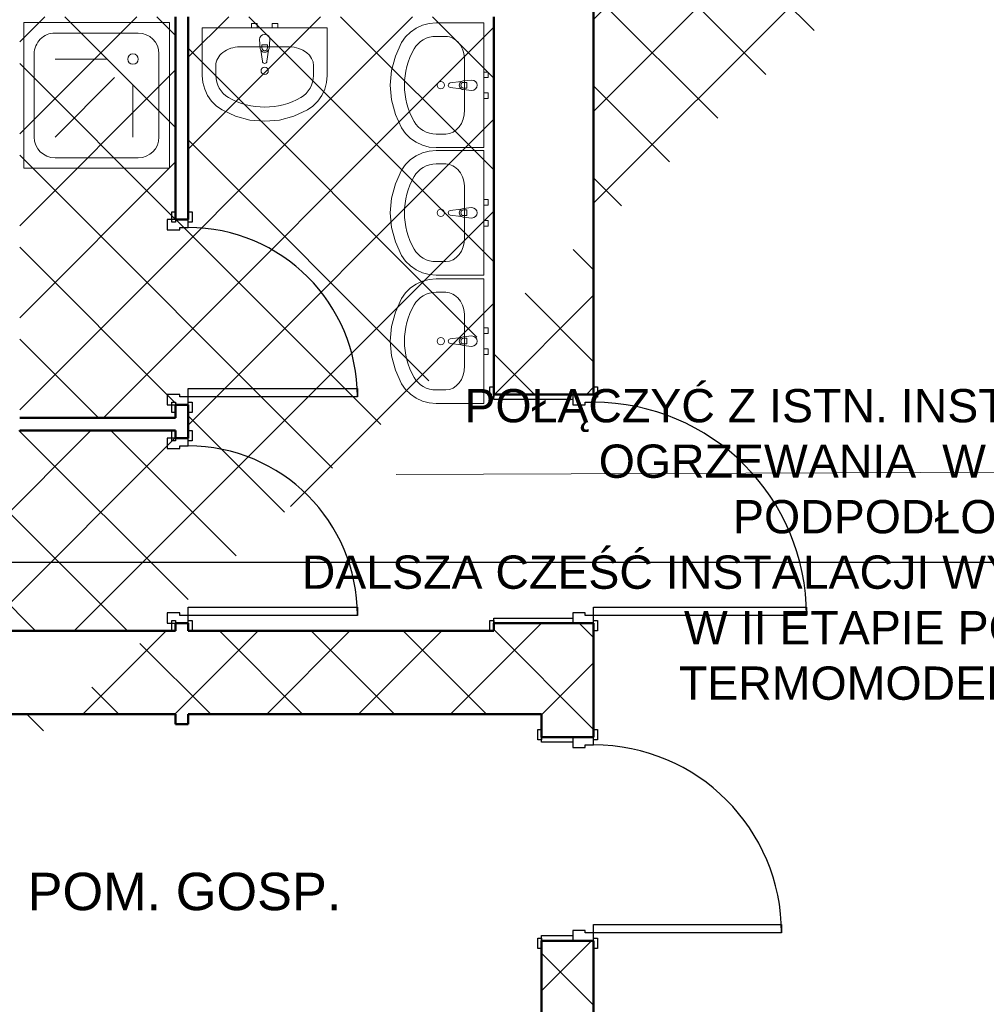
# Model space of a CAD drawing. Header units: millimetres. Extents: x 2215 to 12087, y 6991 to 11359.
# Tile 4 of 26: x 3533 to 3997, y 7655 to 8128. Entities that reach past the tile are written whole.
import ezdxf
from ezdxf.lldxf.tags import DXFTag

# ---------------------------------------------------------------- set-up
doc = ezdxf.new("R2010")
doc.units = ezdxf.units.MM
for name, color, linetype, lineweight in [('A_opisy', 81, 'Continuous', 13), ('A_sanitarka', 140, 'Continuous', 13), ('A_ściany istniejące hatch', 82, 'Continuous', 9), ('kontury', 118, 'Continuous', 0)]:
    doc.layers.add(name, color=color, linetype=linetype, lineweight=lineweight)
for name, color, linetype in [('Drzwi Archicad', 7, 'Continuous'), ('IS_Text_Armatury_Therm', 7, 'Continuous'), ('Konstrukcja - Ściany zew', 7, 'Continuous')]:
    doc.layers.add(name, color=color, linetype=linetype)
doc.layers.add('IS_Opisy_działek_Therm', color=7, linetype='SOLID', true_color=0x000000)
doc.styles.get("Standard").update_dxf_attribs({"font": 'arial.ttf'})
tags = doc.linetypes.add('DASHDOTDOT', pattern=[25, 10, -5, 0, -5, 0, -5]).pattern_tags.tags
tags[14:15] = [DXFTag(74, 4), DXFTag(75, 0), DXFTag(340, '0'), DXFTag(46, 0.0), DXFTag(50, 0.0), DXFTag(44, 0.0), DXFTag(45, 0.0)]
tags[12:13] = [DXFTag(74, 4), DXFTag(75, 0), DXFTag(340, '0'), DXFTag(46, 0.0), DXFTag(50, 0.0), DXFTag(44, 0.0), DXFTag(45, 0.0)]
tags[10:11] = [DXFTag(74, 4), DXFTag(75, 0), DXFTag(340, '0'), DXFTag(46, 0.0), DXFTag(50, 0.0), DXFTag(44, 0.0), DXFTag(45, 0.0)]
tags[8:9] = [DXFTag(74, 4), DXFTag(75, 0), DXFTag(340, '0'), DXFTag(46, 0.0), DXFTag(50, 0.0), DXFTag(44, 0.0), DXFTag(45, 0.0)]
tags[6:7] = [DXFTag(74, 4), DXFTag(75, 0), DXFTag(340, '0'), DXFTag(46, 0.0), DXFTag(50, 0.0), DXFTag(44, 0.0), DXFTag(45, 0.0)]
tags[4:5] = [DXFTag(74, 4), DXFTag(75, 0), DXFTag(340, '0'), DXFTag(46, 0.0), DXFTag(50, 0.0), DXFTag(44, 0.0), DXFTag(45, 0.0)]
tags = doc.linetypes.add('SOLID', pattern=[10, 10, 0]).pattern_tags.tags
tags[6:7] = [DXFTag(74, 4), DXFTag(75, 0), DXFTag(340, '0'), DXFTag(46, 0.0), DXFTag(50, 0.0), DXFTag(44, 0.0), DXFTag(45, 0.0)]
tags[4:5] = [DXFTag(74, 4), DXFTag(75, 0), DXFTag(340, '0'), DXFTag(46, 0.0), DXFTag(50, 0.0), DXFTag(44, 0.0), DXFTag(45, 0.0)]

# ---------------------------------------------------------------- blocks, each defined once
blk = doc.blocks.new('Ściana_5_1', base_point=(-16872.26123587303, -3900.000000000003))
at = {"layer": 'Konstrukcja - Ściany zew', "color": 7, "linetype": 'Continuous', "lineweight": 50, "flags": 128}
for points in [[(-13082.26123587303, -3500.000000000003), (-16872.26123587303, -3500.000000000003)], [(-11552.26123587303, -3500.000000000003), (-13022.26123587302, -3500.000000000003)], [(-14922.26123587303, -3900.000000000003), (-13082.26123587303, -3900.000000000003)], [(-13022.26123587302, -3900.000000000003), (-11552.26123587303, -3900.000000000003)]]:
    blk.add_lwpolyline(points, dxfattribs=at)
blk = doc.blocks.new('Drzwi metalowe 27_3')
at = {"layer": 'Drzwi Archicad', "color": 7, "linetype": 'Continuous', "lineweight": 25}
for p, q in [((472.0000000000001, 0), (472, 1024)), ((472, 1024), (512, 1024)), ((512, 1024), (512, 0)), ((-587.0000000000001, 0), (-587.0000000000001, 19)), ((-587.0000000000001, 19), (-537, 19)), ((-537, 0), (-587.0000000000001, 0)), ((-512, 0), (-550, 0)), ((-550, 0), (-550, -100)), ((-537, 19), (-537, 0)), ((-512, -40), (-512, 0)), ((512, 0), (472.0000000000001, 0)), ((550, 0), (512, 0)), ((512, 0), (512, -40)), ((537, 19), (587.0000000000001, 19)), ((537, 0), (537, 19)), ((587.0000000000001, 0), (537, 0)), ((550, -100), (550, 0)), ((587.0000000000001, 19), (587.0000000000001, 0)), ((-500, -40), (-512, -40)), ((-500, -100), (-500, -40)), ((512, -40), (500, -40)), ((500, -40), (500, -100)), ((-550, -480), (-550, -100)), ((-550, -100), (-525, -100)), ((-550, -100), (-500, -100)), ((-525, -100), (-525, -480)), ((500, -100), (550, -100)), ((525, -480), (525, -100)), ((525, -100), (550, -100)), ((550, -100), (550, -480)), ((-587.0000000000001, -499), (-587.0000000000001, -480)), ((-587.0000000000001, -480), (-537, -480)), ((-537, -499), (-587.0000000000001, -499)), ((-525, -480), (-550, -480)), ((-537, -480), (-537, -499)), ((550, -480), (525, -480)), ((537, -480), (587.0000000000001, -480)), ((537, -499), (537, -480)), ((587.0000000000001, -499), (537, -499)), ((587.0000000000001, -480), (587.0000000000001, -499))]:
    blk.add_line(p, q, dxfattribs=at)
blk.add_arc((512, 0), 1024, 90, 180, dxfattribs=at)
blk = doc.blocks.new('Ściana_6_1', base_point=(-11072.26123587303, -3900.000000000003))
at = {"layer": 'Konstrukcja - Ściany zew', "color": 7, "linetype": 'Continuous', "lineweight": 50}
for p, q in [((-11552.26123587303, -2363.000000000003), (-11552.26123587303, -2326.000000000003)), ((-11172.26123587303, -2363.000000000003), (-11552.26123587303, -2363.000000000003)), ((-11072.26123587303, -2363.000000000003), (-11172.26123587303, -2363.000000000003)), ((-11072.26123587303, -2363.000000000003), (-11072.26123587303, -2326.000000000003)), ((-11552.26123587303, -3463.000000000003), (-11552.26123587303, -3500.000000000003)), ((-11172.26123587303, -3463.000000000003), (-11552.26123587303, -3463.000000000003)), ((-11072.26123587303, -3463.000000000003), (-11172.26123587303, -3463.000000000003)), ((-11072.26123587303, -3463.000000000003), (-11072.26123587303, -3500.000000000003))]:
    blk.add_line(p, q, dxfattribs=at)
at = {"layer": 'Konstrukcja - Ściany zew', "color": 7, "linetype": 'Continuous', "lineweight": 50, "flags": 128}
for points in [[(-11072.26123587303, -2363.000000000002), (-11072.26123587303, 1975.060621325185)], [(-11552.26123587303, -547.6024557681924), (-11552.26123587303, -2363.000000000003)], [(-11552.26123587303, -3463.000000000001), (-11552.26123587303, -3500.000000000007)], [(-11072.26123587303, -3900.000000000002), (-11072.26123587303, -3463.000000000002)], [(-11322.26123587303, -3900.000000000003), (-11552.26123587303, -3900.000000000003)]]:
    blk.add_lwpolyline(points, dxfattribs=at)
at = {"layer": 'Drzwi Archicad', "color": 21, "linetype": 'Continuous', "lineweight": 13, "true_color": 0xff9955, "zscale": 1000, "rotation": 270}
blk.add_blockref('Drzwi metalowe 27_3', (-11072.26123587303, -2913.000000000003), dxfattribs=at)
blk = doc.blocks.new('Drzwi metalowe 27_12')
at = {"layer": 'Drzwi Archicad', "color": 7, "linetype": 'Continuous', "lineweight": 25}
for p, q in [((411.8391649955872, 0), (411.8391649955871, 903.6783299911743)), ((411.8391649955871, 903.6783299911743), (451.8391649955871, 903.6783299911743)), ((451.8391649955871, 903.6783299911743), (451.8391649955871, 0)), ((-526.8391649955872, 0), (-526.8391649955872, 19)), ((-526.8391649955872, 19), (-476.8391649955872, 19)), ((-476.8391649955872, 0), (-526.8391649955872, 0)), ((-451.8391649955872, 0), (-489.8391649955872, 0)), ((-489.8391649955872, 0), (-489.8391649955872, -100)), ((-476.8391649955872, 19), (-476.8391649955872, 0)), ((-451.8391649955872, -40), (-451.8391649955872, 0)), ((451.8391649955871, 0), (411.8391649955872, 0)), ((489.8391649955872, 0), (451.8391649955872, 0)), ((451.8391649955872, 0), (451.8391649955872, -40)), ((476.8391649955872, 19), (526.8391649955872, 19)), ((476.8391649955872, 0), (476.8391649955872, 19)), ((526.8391649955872, 0), (476.8391649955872, 0)), ((489.8391649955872, -100), (489.8391649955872, 0)), ((526.8391649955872, 19), (526.8391649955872, 0)), ((-439.8391649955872, -40), (-451.8391649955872, -40)), ((-439.8391649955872, -100), (-439.8391649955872, -40)), ((451.8391649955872, -40), (439.8391649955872, -40)), ((439.8391649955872, -40), (439.8391649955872, -100)), ((-489.8391649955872, -250), (-489.8391649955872, -100)), ((-489.8391649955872, -100), (-464.8391649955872, -100)), ((-489.8391649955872, -100), (-439.8391649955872, -100)), ((-464.8391649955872, -100), (-464.8391649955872, -250)), ((439.8391649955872, -100), (489.8391649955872, -100)), ((464.8391649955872, -250), (464.8391649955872, -100)), ((464.8391649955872, -100), (489.8391649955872, -100)), ((489.8391649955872, -100), (489.8391649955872, -250)), ((-526.8391649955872, -269), (-526.8391649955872, -250)), ((-526.8391649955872, -250), (-476.8391649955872, -250)), ((-476.8391649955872, -269), (-526.8391649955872, -269)), ((-464.8391649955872, -250), (-489.8391649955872, -250)), ((-476.8391649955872, -250), (-476.8391649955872, -269)), ((489.8391649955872, -250), (464.8391649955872, -250)), ((476.8391649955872, -250), (526.8391649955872, -250)), ((476.8391649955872, -269), (476.8391649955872, -250)), ((526.8391649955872, -269), (476.8391649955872, -269)), ((526.8391649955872, -250), (526.8391649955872, -269))]:
    blk.add_line(p, q, dxfattribs=at)
at = {"layer": 'Drzwi Archicad', "color": 7, "linetype": 'Continuous', "lineweight": 50}
for p, q in [((-489.8391649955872, 0), (-526.8391649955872, 0)), ((-489.8391649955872, 0), (-526.8391649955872, 0)), ((-489.8391649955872, 0), (-489.8391649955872, -100)), ((-489.8391649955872, 0), (-489.8391649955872, -100)), ((489.8391649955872, 0), (489.8391649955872, -100)), ((489.8391649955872, 0), (489.8391649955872, -100)), ((489.8391649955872, 0), (526.8391649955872, 0)), ((489.8391649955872, 0), (526.8391649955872, 0)), ((-489.8391649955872, -100), (-489.8391649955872, -250)), ((-489.8391649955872, -100), (-489.8391649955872, -250)), ((489.8391649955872, -100), (489.8391649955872, -250)), ((489.8391649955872, -100), (489.8391649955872, -250)), ((-489.8391649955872, -250), (-526.8391649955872, -250)), ((-489.8391649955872, -250), (-526.8391649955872, -250)), ((489.8391649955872, -250), (526.8391649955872, -250)), ((489.8391649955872, -250), (526.8391649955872, -250))]:
    blk.add_line(p, q, dxfattribs=at)
at = {"layer": 'Drzwi Archicad', "color": 7, "linetype": 'Continuous', "lineweight": 25}
blk.add_arc((451.8391649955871, 0), 903.6783299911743, 90, 180, dxfattribs=at)
blk = doc.blocks.new('Ściana_33_1', base_point=(-11072.26123587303, -5699.999999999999))
at = {"layer": 'Konstrukcja - Ściany zew', "color": 7, "linetype": 'Continuous', "lineweight": 50}
for p, q in [((-11322.26123587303, -4010.000000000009), (-11322.26123587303, -3973.000000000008)), ((-11072.26123587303, -4010.000000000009), (-11072.26123587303, -3973.000000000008)), ((-11172.26123587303, -4010.000000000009), (-11322.26123587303, -4010.000000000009)), ((-11072.26123587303, -4010.000000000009), (-11172.26123587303, -4010.000000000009)), ((-11322.26123587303, -4989.678329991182), (-11322.26123587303, -5026.678329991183)), ((-11172.26123587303, -4989.678329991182), (-11322.26123587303, -4989.678329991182)), ((-11072.26123587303, -4989.678329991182), (-11172.26123587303, -4989.678329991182)), ((-11072.26123587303, -4989.678329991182), (-11072.26123587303, -5026.678329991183))]:
    blk.add_line(p, q, dxfattribs=at)
at = {"layer": 'Konstrukcja - Ściany zew', "color": 7, "linetype": 'Continuous', "lineweight": 50, "flags": 128}
for points in [[(-11322.26123587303, -3900.000000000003), (-11322.26123587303, -4009.999991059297)], [(-11072.26123587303, -4009.999991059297), (-11072.26123587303, -3900.000000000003)], [(-11322.26123587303, -4989.678331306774), (-11322.26123587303, -5650.000000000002)], [(-11072.26123587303, -5699.999999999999), (-11072.26123587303, -4989.678331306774)], [(-11322.26123587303, -5699.999999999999), (-11072.26123587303, -5699.999999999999)]]:
    blk.add_lwpolyline(points, dxfattribs=at)
at = {"layer": 'Drzwi Archicad', "color": 21, "linetype": 'Continuous', "lineweight": 13, "true_color": 0xff9955, "zscale": 1000, "rotation": 269.9999999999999}
blk.add_blockref('Drzwi metalowe 27_12', (-11072.26123587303, -4499.839164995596), dxfattribs=at)
blk = doc.blocks.new('Drzwi metalowe 27_22')
at = {"layer": 'Drzwi Archicad', "color": 7, "linetype": 'Continuous', "lineweight": 25}
for p, q in [((366.9999999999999, 0), (366.9999999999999, 814)), ((366.9999999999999, 814), (406.9999999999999, 814)), ((406.9999999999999, 814), (406.9999999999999, 0)), ((-482, 0), (-482, 19)), ((-482, 19), (-432, 19)), ((-432, 0), (-482, 0)), ((-407, 0), (-445, 0)), ((-445, 0), (-445, -100)), ((-432, 19), (-432, 0)), ((-407, -40), (-407, 0)), ((406.9999999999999, 0), (366.9999999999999, 0)), ((445, 0), (407, 0)), ((407, 0), (407, -40)), ((432, 19), (482, 19)), ((432, 0), (432, 19)), ((482, 0), (432, 0)), ((445, -100), (445, 0)), ((482, 19), (482, 0)), ((-395, -40), (-407, -40)), ((-395, -100), (-395, -40)), ((407, -40), (395, -40)), ((395, -40), (395, -100)), ((-482, -79), (-482, -60)), ((-482, -60), (-432, -60)), ((-432, -79), (-482, -79)), ((-432, -60), (-432, -79)), ((432, -60), (482, -60)), ((432, -79), (432, -60)), ((482, -79), (432, -79)), ((482, -60), (482, -79)), ((-445, -100), (-395, -100)), ((395, -100), (445, -100))]:
    blk.add_line(p, q, dxfattribs=at)
at = {"layer": 'Drzwi Archicad', "color": 7, "linetype": 'Continuous', "lineweight": 50}
for p, q in [((-445, 0), (-482, 0)), ((-445, 0), (-482, 0)), ((-445, 0), (-445, -60)), ((-445, 0), (-445, -60)), ((445, 0), (445, -60)), ((445, 0), (445, -60)), ((445, 0), (482, 0)), ((445, 0), (482, 0)), ((-445, -60), (-482, -60)), ((-445, -60), (-482, -60)), ((445, -60), (482, -60)), ((445, -60), (482, -60))]:
    blk.add_line(p, q, dxfattribs=at)
at = {"layer": 'Drzwi Archicad', "color": 7, "linetype": 'Continuous', "lineweight": 25}
blk.add_arc((406.9999999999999, 0), 814, 90, 180, dxfattribs=at)
blk = doc.blocks.new('Ściana_126_1', base_point=(-13082.26123587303, -3947.40229604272))
at = {"layer": 'Konstrukcja - Ściany zew', "color": 7, "linetype": 'Continuous', "lineweight": 50}
for p, q in [((-13082.26123587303, -1522.697538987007), (-13082.26123587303, -1485.697538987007)), ((-13022.26123587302, -1522.697538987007), (-13022.26123587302, -1485.697538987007)), ((-13022.26123587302, -1522.697538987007), (-13082.26123587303, -1522.697538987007)), ((-13082.26123587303, -2412.697538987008), (-13082.26123587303, -2449.697538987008)), ((-13022.26123587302, -2412.697538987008), (-13082.26123587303, -2412.697538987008)), ((-13022.26123587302, -2412.697538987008), (-13022.26123587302, -2449.697538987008)), ((-13082.26123587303, -2573.000000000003), (-13082.26123587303, -2536.000000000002)), ((-13022.26123587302, -2573.000000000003), (-13022.26123587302, -2536.000000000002)), ((-13022.26123587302, -2573.000000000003), (-13082.26123587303, -2573.000000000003)), ((-13082.26123587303, -3463.000000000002), (-13082.26123587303, -3500.000000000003)), ((-13022.26123587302, -3463.000000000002), (-13082.26123587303, -3463.000000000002)), ((-13022.26123587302, -3463.000000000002), (-13022.26123587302, -3500.000000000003))]:
    blk.add_line(p, q, dxfattribs=at)
at = {"layer": 'Konstrukcja - Ściany zew', "color": 7, "linetype": 'Continuous', "lineweight": 50, "flags": 128}
for points in [[(-13082.26123587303, -297.6024557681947), (-13082.26123587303, -397.6024557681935)], [(-13022.26123587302, -397.6024557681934), (-13022.26123587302, -297.6024557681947)], [(-13082.26123587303, -547.6024557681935), (-13082.26123587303, -1522.69754377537)], [(-13022.26123587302, -1522.697543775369), (-13022.26123587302, -547.6024557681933)], [(-13082.26123587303, -2412.697543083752), (-13082.26123587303, -2476.000000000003)], [(-13022.26123587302, -2572.999988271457), (-13022.26123587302, -2412.697543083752)], [(-13082.26123587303, -2536.000000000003), (-13082.26123587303, -2572.999988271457)], [(-13082.26123587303, -3462.999987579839), (-13082.26123587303, -3500.000000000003)], [(-13022.26123587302, -3500.000000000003), (-13022.26123587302, -3462.999987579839)], [(-13082.26123587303, -3900.000000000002), (-13082.26123587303, -3947.40229604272)], [(-13022.26123587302, -3947.40229604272), (-13022.26123587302, -3900.000000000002)], [(-13082.26123587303, -3947.40229604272), (-13022.26123587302, -3947.40229604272)]]:
    blk.add_lwpolyline(points, dxfattribs=at)
at = {"layer": 'Drzwi Archicad', "color": 21, "linetype": 'Continuous', "lineweight": 13, "true_color": 0xff9955, "zscale": 1000, "rotation": 270}
for p in [(-13022.26123587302, -1967.697538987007), (-13022.26123587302, -3018.000000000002)]:
    blk.add_blockref('Drzwi metalowe 27_22', p, dxfattribs=at)
blk = doc.blocks.new('Ściana_129_1', base_point=(-13082.26123587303, -2536.000000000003))
at = {"layer": 'Konstrukcja - Ściany zew', "color": 7, "linetype": 'Continuous', "lineweight": 50, "flags": 128}
for points in [[(-13082.26123587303, -2476.000000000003), (-13832.26123587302, -2476.000000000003)], [(-13832.26123587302, -2536.000000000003), (-13082.26123587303, -2536.000000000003)]]:
    blk.add_lwpolyline(points, dxfattribs=at)
blk = doc.blocks.new('Brodzik prysznicowy 27')
for p, q in [((549.9999999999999, 649.9999999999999), (150, 649.9999999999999)), ((49.99999999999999, 549.9999999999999), (49.99999999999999, 150)), ((175, 300.0000000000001), (175, 549.9999999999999)), ((263.3883476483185, 263.3883476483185), (549.9999999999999, 549.9999999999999)), ((649.9999999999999, 150), (649.9999999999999, 549.9999999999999)), ((300.0000000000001, 175), (549.9999999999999, 175)), ((150, 50), (549.9999999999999, 50))]:
    blk.add_line(p, q)
at = {"flags": 128}
blk.add_lwpolyline([(700, 0), (700, 700), (0, 700), (0, 0)], close=True, dxfattribs=at)
blk.add_circle((175, 175), 25)
for centre, radius, start, end in [((150, 549.9999999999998), 100, 90, 180), ((550, 549.9999999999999), 99.99999999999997, 0, 90), ((150, 150), 100, 180, 270), ((549.9999999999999, 150), 100, 270, 0)]:
    blk.add_arc(centre, radius, start, end)
blk = doc.blocks.new('Umywalka 27')
for p, q in [((118.8260869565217, -92.31818181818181), (-118.8260869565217, -92.31818181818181)), ((-13.6, -97.09918775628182), (-13.6, -82.22859068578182)), ((-13.6, -82.22859068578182), (13.6, -82.22859068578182)), ((13.6, -82.22859068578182), (13.6, -97.09918775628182)), ((-234.7826086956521, -183.2727272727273), (-234.7826086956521, -229.090909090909)), ((234.7826086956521, -183.2727272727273), (234.7826086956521, -229.090909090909))]:
    blk.add_line(p, q)
at = {"flags": 128}
for points in [[(-300, 0), (-299.9999999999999, -229.090909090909), (-297.1051497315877, -262.8129358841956), (-288.5131192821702, -295.4571957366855), (-274.4985127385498, -325.9803674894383), (-255.5092414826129, -353.4069206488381), (-232.1522087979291, -376.860293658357), (-205.1739130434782, -395.5909090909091), (-139.9820536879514, -425.5322264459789), (-70.96147764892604, -443.8309893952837), (7.170073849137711e-14, -449.9866996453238), (70.96147764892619, -443.8309893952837), (139.9820536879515, -425.5322264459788), (205.1739130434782, -395.5909090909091), (232.1522087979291, -376.860293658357), (255.5092414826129, -353.4069206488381), (274.4985127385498, -325.9803674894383), (288.5131192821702, -295.4571957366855), (297.1051497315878, -262.8129358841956), (300, -229.090909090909), (300, 0)], [(-63.5, 8.266365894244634e-16), (-36.50000000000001, -8.266365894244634e-16), (-36.50000000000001, 20), (-63.5, 20)], [(36.50000000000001, 8.266365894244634e-16), (63.5, -8.266365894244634e-16), (63.5, 20), (36.50000000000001, 20)]]:
    blk.add_lwpolyline(points, close=True, dxfattribs=at)
blk.add_lwpolyline([(-25, -57.31818181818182), (-21, -99.27099209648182, 0.1210195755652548), (-17.72976797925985, -108.7844437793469), (-11.1, -161.7181818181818, 0.8825662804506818), (11.1000000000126, -161.7181818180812), (17.72976797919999, -108.7844437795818, 0.1210195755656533), (21.00000000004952, -99.27099209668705), (25, -57.31818181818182, 0.9999999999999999)], format="xyb", close=True, dxfattribs=at)
blk.add_circle((0, -207.135), 17.5)
for centre, radius, start, end in [((0, -97.37107366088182), 21.0857698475, 212.7710253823, 327.2289746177), ((0, -97.09918775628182), 13.6, 180, 0)]:
    blk.add_arc(centre, radius, start, end)
for centre, major_axis, ratio, start_param, end_param in [((-118.695652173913, -183.2727272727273), (116.0659090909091, 0), 0.7836456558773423, 1.570796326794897, 3.141592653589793), ((118.695652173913, -183.2727272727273), (116.0659090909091, 0), 0.7836456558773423, 0, 1.570796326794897), ((-118.8521739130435, -229.090909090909), (7.42135960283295e-15, 121.1999999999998), 0.9565217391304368, 1.570796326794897, 2.644617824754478), ((118.8521739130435, -229.090909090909), (7.42135960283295e-15, 121.1999999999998), 0.9565217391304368, 3.638567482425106, 4.71238898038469), ((0, 0), (2.33796207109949e-14, 381.8181818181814), 0.9565217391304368, 2.644617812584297, 3.638567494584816)]:
    blk.add_ellipse(centre, major_axis=major_axis, ratio=ratio, start_param=start_param, end_param=end_param)

msp = doc.modelspace()

# ---------------------------------------------------------------- hatches: boundary and pattern name
at = {"layer": 'A_ściany istniejące hatch', "lineweight": 13, "true_color": 0x000000}
h = msp.add_hatch(dxfattribs=at)
h.set_pattern_fill('NET', color=18, scale=250, angle=45)
h.set_pattern_definition([(45, (37623.19275181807, 4864.106082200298), (-22.09708691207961, 22.09708691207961), []), (135, (37623.19275181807, 4864.106082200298), (-22.09708691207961, -22.09708691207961), [])])
h.paths.add_polyline_path([(5636.561703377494, 10020.42952679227), (5678.561703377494, 10020.42952397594), (5678.561703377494, 9758.429524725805), (5888.561703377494, 9758.429524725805), (5888.561703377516, 9716.429524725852), (5636.561703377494, 9716.429524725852)], flags=16)
h.paths.add_polyline_path([(6230.563354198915, 9744.429524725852), (6230.563354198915, 9684.429524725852), (6110.561703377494, 9684.429524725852), (6110.561703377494, 9524.429524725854), (6050.561703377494, 9524.429524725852), (6050.561703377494, 9716.429524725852), (6008.561703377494, 9716.429524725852), (6008.561703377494, 9758.429524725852), (6012.561703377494, 9758.429524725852), (6012.561703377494, 10417.42952472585), (5678.561703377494, 10417.42952472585), (5678.561703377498, 10371.42952472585), (5636.561703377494, 10371.42952472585), (5636.561703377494, 10461.42952472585), (6094.561703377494, 10461.42952472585), (6094.561700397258, 10417.42952472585), (6056.561703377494, 10417.42952472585), (6056.561703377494, 9744.429524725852)], flags=17)
h.paths.add_polyline_path([(6834.561703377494, 9744.429524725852), (6976.561703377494, 9744.429524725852), (6976.561703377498, 9806.429524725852), (7020.561703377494, 9806.429524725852), (7020.561703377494, 9521.429527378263), (6960.561703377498, 9521.429527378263), (6960.561703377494, 9684.429524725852), (6834.561703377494, 9684.429524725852)], flags=17)
h.paths.add_polyline_path([(6877.561703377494, 8864.429524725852), (6960.561703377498, 8864.429524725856), (6960.561703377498, 8979.429527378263), (7020.561703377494, 8979.429527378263), (7020.561703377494, 8806.429524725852), (6960.561703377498, 8806.429524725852), (6960.561703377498, 8839.429524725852), (6877.561703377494, 8839.429524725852)], flags=17)
h.paths.add_polyline_path([(6520.561703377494, 9434.429524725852), (6550.561703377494, 9434.429524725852), (6550.561703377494, 9404.429524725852), (6520.561703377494, 9404.429524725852)], flags=17)
h.paths.add_polyline_path([(6520.561703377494, 9140.429524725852), (6550.561703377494, 9140.429524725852), (6550.561703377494, 9170.429524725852), (6520.561703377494, 9170.429524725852)], flags=17)
h.paths.add_polyline_path([(6032.561703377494, 7594.429524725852), (6092.561703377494, 7594.429524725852), (6092.561703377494, 7434.429524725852), (6330.561703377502, 7434.429524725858), (6330.561703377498, 7614.429524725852), (6390.561703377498, 7614.429524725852), (6390.561703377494, 7434.429524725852), (6960.561703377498, 7434.429524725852), (6960.561703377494, 7584.429524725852), (7020.561703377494, 7584.429524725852), (7020.561703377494, 7374.429524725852), (6032.561703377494, 7374.429524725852)])
h.paths.add_polyline_path([(3550.561707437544, 10744.42952472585), (3763.561703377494, 10744.42952707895), (3763.56169834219, 10838.46374156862), (3788.561700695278, 10838.46373539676), (3788.561700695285, 10719.42952472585), (3550.561707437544, 10719.42952472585)], flags=17)
h.paths.add_polyline_path([(4183.561703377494, 10718.77503507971), (4218.561703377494, 10718.77503507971), (4218.561703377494, 10838.46373539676), (4183.561703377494, 10838.46373539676)], flags=17)
h.paths.add_polyline_path([(4473.561703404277, 8894.429524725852), (4543.561691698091, 8894.429524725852), (4543.561691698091, 8834.429524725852), (4473.561703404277, 8834.429524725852)], flags=17)
h.paths.add_polyline_path([(4883.56170340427, 8894.429524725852), (4953.56170340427, 8894.429524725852), (4953.56170340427, 8834.429524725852), (4883.56170340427, 8834.429524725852)], flags=17)
h.paths.add_polyline_path([(5324.561703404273, 8894.429524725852), (5392.561691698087, 8894.429524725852), (5392.561691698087, 8834.429524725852), (5324.561703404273, 8834.429524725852)], flags=17)
h.paths.add_polyline_path([(5527.56170340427, 8894.429524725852), (5608.561691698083, 8894.429524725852), (5608.561691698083, 8834.429524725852), (5527.56170340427, 8834.429524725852)], flags=17)
h.paths.add_polyline_path([(6110.561703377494, 9394.42952066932), (6050.561703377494, 9394.42952066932), (6050.561703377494, 9318.429524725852), (6110.561703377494, 9318.429524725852)], flags=17)
h.paths.add_polyline_path([(5678.561703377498, 10241.42952249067), (5636.561703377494, 10241.42952249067), (5636.561703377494, 10150.42952621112), (5678.561703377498, 10150.42952621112)], flags=16)
h.paths.add_polyline_path([(6224.561703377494, 10461.42952472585), (6358.561703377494, 10461.42952472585), (6358.561703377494, 10417.42952472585), (6224.561703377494, 10417.42952472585)], flags=17)
h.paths.add_polyline_path([(6976.561703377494, 10141.42952673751), (7020.561703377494, 10141.42952673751), (7020.561703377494, 10216.42952472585), (6976.561703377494, 10216.42952472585)], flags=17)
h.paths.add_polyline_path([(6976.561703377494, 9936.429524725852), (7020.561703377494, 9936.429524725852), (7020.561703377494, 10011.42952472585), (6976.561703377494, 10011.42952472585)], flags=17)
h.paths.add_polyline_path([(6960.561703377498, 9315.429529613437), (7020.561703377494, 9315.429529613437), (7020.561703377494, 9391.429527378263), (6960.561703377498, 9391.429527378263)], flags=17)
h.paths.add_polyline_path([(6960.561703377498, 9109.429529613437), (7020.561703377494, 9109.429529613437), (7020.561703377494, 9185.429527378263), (6960.561703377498, 9185.429527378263)], flags=17)
h.paths.add_polyline_path([(6960.561703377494, 8601.42952696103), (7020.561703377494, 8601.42952696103), (7020.561703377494, 8676.429524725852), (6960.561703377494, 8676.429524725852)], flags=17)
h.paths.add_polyline_path([(6960.561703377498, 8396.429526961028), (7020.561703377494, 8396.429526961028), (7020.561703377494, 8471.429524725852), (6960.561703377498, 8471.429524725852)], flags=17)
h.paths.add_polyline_path([(6960.561703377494, 7924.429526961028), (7020.561703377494, 7924.429526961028), (7020.561703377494, 7994.429524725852), (6960.561703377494, 7994.429524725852)], flags=17)
h.paths.add_polyline_path([(7020.561703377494, 7719.429524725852), (6960.561703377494, 7719.429524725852), (6960.561703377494, 7789.429524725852), (7020.561703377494, 7789.429524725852)], flags=17)
h.paths.add_polyline_path([(5735.561703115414, 7834.429524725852), (5805.561703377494, 7834.429524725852), (5805.561703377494, 7774.429524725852), (5735.561703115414, 7774.429524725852)], flags=17)
h.paths.add_polyline_path([(5530.561703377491, 7774.429524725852), (5600.561703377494, 7774.429524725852), (5600.561703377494, 7834.429524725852), (5530.561703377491, 7834.429524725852)], flags=17)
h.paths.add_polyline_path([(5325.561703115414, 7834.429524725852), (5395.561703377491, 7834.429524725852), (5395.561703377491, 7774.429524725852), (5325.561703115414, 7774.429524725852)], flags=17)
h.paths.add_polyline_path([(5068.561703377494, 7774.429524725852), (5190.561691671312, 7774.429524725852), (5190.561691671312, 7834.429524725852), (5068.561703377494, 7834.429524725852)], flags=17)
h.paths.add_polyline_path([(4863.561703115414, 7834.429524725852), (4933.561703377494, 7834.429524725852), (4933.561703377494, 7774.429524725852), (4863.561703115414, 7774.429524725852)], flags=17)
h.paths.add_polyline_path([(4658.561703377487, 7774.429524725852), (4728.561703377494, 7774.429524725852), (4728.561703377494, 7834.429524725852), (4658.561703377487, 7834.429524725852)], flags=17)
h.paths.add_polyline_path([(4453.561703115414, 7834.429524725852), (4523.561703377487, 7834.429524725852), (4523.561703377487, 7774.429524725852), (4453.561703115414, 7774.429524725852)], flags=17)
h.paths.add_polyline_path([(6342.561703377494, 7834.429524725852), (6256.061703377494, 7834.429524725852), (6256.077114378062, 7774.429524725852), (6330.561703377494, 7774.429524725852), (6330.561703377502, 7724.429524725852), (6390.561703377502, 7724.429524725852), (6390.561703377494, 7967.929524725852), (6342.561703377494, 7967.929524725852)], flags=17)
h.paths.add_polyline_path([(6146.061703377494, 7834.429524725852), (6146.077114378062, 7774.429524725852), (6092.561703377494, 7774.429524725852), (6092.561703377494, 7734.429524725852), (6032.561703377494, 7734.429524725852), (6032.561703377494, 7774.429524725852), (5940.561703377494, 7774.429524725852), (5940.561703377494, 7834.429524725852)], flags=17)
h.paths.add_polyline_path([(4158.561703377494, 7728.429524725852), (4218.561703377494, 7728.429524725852), (4218.561703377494, 7774.429524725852), (4318.561703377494, 7774.429524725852), (4318.561691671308, 7834.429524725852), (4158.561703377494, 7834.429524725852)], flags=17)
h.paths.add_polyline_path([(5948.56170340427, 8894.429524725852), (6050.561703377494, 8894.429524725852), (6050.561703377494, 9188.429524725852), (6110.561703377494, 9188.429520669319), (6110.561703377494, 8864.429524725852), (6127.561703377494, 8864.429524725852), (6127.561703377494, 8839.429524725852), (6110.561703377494, 8839.429524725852), (6110.561703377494, 8484.429524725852), (6137.561703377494, 8484.429524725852), (6137.561703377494, 8404.429524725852), (6110.561703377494, 8404.429524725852), (6110.561703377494, 8184.429524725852), (5935.061703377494, 8184.429524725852), (5935.061703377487, 8232.429524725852), (6070.561703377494, 8232.429524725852), (6070.561703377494, 8834.429524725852), (5948.56170314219, 8834.429524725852)], flags=17)
h.paths.add_polyline_path([(5743.56170340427, 8894.429524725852), (5813.56170340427, 8894.429524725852), (5813.56170340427, 8834.429524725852), (5780.561703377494, 8834.429524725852), (5780.561703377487, 8668.429524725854), (5748.561703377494, 8668.429528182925), (5748.561703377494, 8834.429524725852), (5743.561703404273, 8834.429524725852)], flags=17)
h.paths.add_polyline_path([(5501.561703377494, 8232.429524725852), (5748.561703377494, 8232.429524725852), (5748.561703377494, 8382.429530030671), (5780.561703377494, 8382.429526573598), (5780.56170337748, 8232.429524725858), (5825.061703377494, 8232.429524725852), (5825.061703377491, 8184.429524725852), (5501.561703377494, 8184.429524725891)], flags=17)
h.paths.add_polyline_path([(4512.561703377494, 8232.429524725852), (4512.561703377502, 8184.429524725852), (4752.561703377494, 8184.429524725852), (4752.561703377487, 8232.429524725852), (4748.56170340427, 8232.429524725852), (4748.56170340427, 8324.429524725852), (4720.56170340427, 8324.429524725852), (4720.561703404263, 8232.429524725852)], flags=17)
h.paths.add_polyline_path([(4158.561703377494, 8925.429524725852), (4218.561703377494, 8925.429524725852), (4218.561703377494, 8894.429524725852), (4338.561703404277, 8894.429524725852), (4338.561691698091, 8834.429524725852), (4198.561703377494, 8834.429524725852), (4198.561703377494, 8232.429524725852), (4402.561703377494, 8232.429524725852), (4402.561703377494, 8184.429524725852), (4158.561703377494, 8184.429524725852)], flags=17)
h.paths.add_polyline_path([(4218.561703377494, 9221.844599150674), (4158.561703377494, 9221.844599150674), (4158.561703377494, 9065.429535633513), (4218.561703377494, 9065.429535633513)], flags=17)
h.paths.add_polyline_path([(4218.561703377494, 9436.403087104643), (4158.561703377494, 9436.403087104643), (4158.561703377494, 9356.844601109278), (4218.561703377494, 9356.844601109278)], flags=17)
h.paths.add_polyline_path([(4218.561703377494, 9651.429524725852), (4158.561703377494, 9651.429524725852), (4158.561703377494, 9571.403096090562), (4218.561703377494, 9571.403096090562)], flags=17)
h.paths.add_polyline_path([(4218.561703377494, 9971.429524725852), (4158.561703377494, 9971.429524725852), (4158.561703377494, 9786.429524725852), (4218.561703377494, 9786.429524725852)], flags=17)
h.paths.add_polyline_path([(4218.561703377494, 10176.42952472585), (4158.561703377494, 10176.42952472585), (4158.561703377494, 10106.42953754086), (4218.561703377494, 10106.42953754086)], flags=17)
h.paths.add_polyline_path([(4218.561703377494, 10391.42952472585), (4158.561703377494, 10391.42952472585), (4158.561703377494, 10311.42952472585), (4218.561703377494, 10311.42952472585)], flags=17)
h.paths.add_polyline_path([(3168.561703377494, 10116.54587023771), (3108.561703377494, 10116.54587023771), (3108.561703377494, 10186.52585426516), (3168.561703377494, 10186.52585426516), (3168.561703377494, 10188.42952472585), (3628.561703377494, 10188.42952472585), (3628.561703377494, 10178.42952472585), (3597.461703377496, 10178.42952472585), (3597.461703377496, 10102.42952472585), (3582.461703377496, 10102.42952472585), (3582.461703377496, 10178.42952472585), (3326.561703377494, 10178.42952472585), (3326.561703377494, 10163.42636947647), (3319.561703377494, 10163.42636947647), (3319.561703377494, 10178.42952472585), (3168.561703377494, 10178.42952472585)])
h.paths.add_polyline_path([(3168.561703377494, 10061.42952472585), (3168.561703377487, 10068.42952472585), (3319.561703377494, 10068.42952472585), (3319.561703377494, 10073.42637020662), (3326.561703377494, 10073.42637020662), (3326.561703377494, 10050.94845653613), (3319.561703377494, 10050.94845601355), (3319.561703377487, 10061.42952472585)], flags=17)
h.paths.add_polyline_path([(3108.561703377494, 9981.545870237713), (3168.561703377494, 9981.545870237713), (3168.561703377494, 9951.429524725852), (3319.561703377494, 9951.429524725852), (3319.561703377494, 9960.94845674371), (3326.561703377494, 9960.94845674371), (3326.561703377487, 9951.429524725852), (3582.461703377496, 9951.429524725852), (3582.461703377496, 10007.42952472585), (3597.461703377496, 10007.42952472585), (3597.461703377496, 9951.429524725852), (3625.561703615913, 9951.429524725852), (3625.561703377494, 9936.429524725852), (3168.561703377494, 9936.429524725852), (3168.561703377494, 9911.065886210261), (3108.561703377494, 9911.065886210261)])
h.paths.add_polyline_path([(3108.561703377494, 9781.065886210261), (3168.561703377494, 9781.065886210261), (3168.561703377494, 9736.429524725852), (3760.561703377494, 9736.429524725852), (3760.561703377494, 9753.694879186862), (3808.561703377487, 9753.694879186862), (3808.561703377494, 9424.428694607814), (3760.561703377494, 9424.428694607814), (3760.561703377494, 9696.429524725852), (3168.561703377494, 9696.429524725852), (3168.561703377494, 9618.558378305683), (3108.561703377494, 9618.558378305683)])
h.paths.add_polyline_path([(3108.561703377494, 9278.57839427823), (3168.561703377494, 9278.57839427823), (3168.561703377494, 9256.429524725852), (3760.561703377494, 9256.429524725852), (3760.561703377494, 9314.428694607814), (3808.561703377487, 9314.428694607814), (3808.561703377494, 8917.428694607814), (3760.561703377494, 8917.428694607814), (3760.561703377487, 9231.429524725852), (3168.561703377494, 9231.429524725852), (3168.561703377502, 9208.362109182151), (3108.561703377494, 9208.362109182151)])
h.paths.add_polyline_path([(3108.561703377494, 8864.231440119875), (3168.561703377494, 8864.231440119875), (3168.561703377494, 8794.429524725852), (3760.561703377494, 8794.429524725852), (3760.561703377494, 8807.428694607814), (3808.561703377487, 8807.428694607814), (3808.561703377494, 8748.790455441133), (3760.561703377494, 8748.790455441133), (3760.561703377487, 8751.429524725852), (3168.561703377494, 8751.429524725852), (3168.561703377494, 8699.231440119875), (3108.561703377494, 8699.231440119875)])
h.paths.add_polyline_path([(3108.561703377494, 8564.231440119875), (3168.561703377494, 8564.231440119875), (3168.561703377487, 8509.649263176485), (3227.561703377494, 8509.649263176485), (3227.561703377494, 8651.346943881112), (3236.925484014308, 8651.346943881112), (3236.925482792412, 8645.346943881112), (3233.561703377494, 8645.346943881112), (3233.561703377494, 8509.649263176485), (3330.561703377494, 8509.649263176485), (3330.561703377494, 8645.346943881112), (3325.925482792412, 8645.346943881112), (3325.925482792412, 8651.346943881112), (3341.106911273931, 8651.346943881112), (3341.106911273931, 8645.346943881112), (3336.561703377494, 8645.346943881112), (3336.561703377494, 8509.649263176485), (3433.561703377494, 8509.649263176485), (3433.561703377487, 8645.346943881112), (3430.106911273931, 8645.346943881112), (3430.106910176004, 8651.346943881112), (3439.561703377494, 8651.346943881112), (3439.561703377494, 8616.346943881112), (3443.733391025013, 8616.346943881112), (3443.733391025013, 8610.346943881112), (3439.561703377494, 8610.346943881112), (3439.561703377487, 8509.649263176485), (3607.561703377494, 8509.649263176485), (3607.561703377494, 8610.346943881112), (3532.73339317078, 8610.346943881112), (3532.73339217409, 8616.346943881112), (3613.561703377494, 8616.346943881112), (3613.561703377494, 8509.649263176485), (3760.561703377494, 8509.649263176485), (3760.561703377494, 8638.790455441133), (3808.561703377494, 8638.790455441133), (3808.561703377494, 8491.935586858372), (3760.561703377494, 8491.935586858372), (3760.561703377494, 8494.649263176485), (3613.561703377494, 8494.649263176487), (3613.561703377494, 8452.349261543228), (3607.561703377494, 8452.349263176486), (3607.561703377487, 8494.649263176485), (3168.561703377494, 8494.649263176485), (3108.561703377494, 8494.649263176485)])
h.paths.add_polyline_path([(3108.561703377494, 9413.57839427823), (3168.561703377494, 9413.57839427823), (3168.561703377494, 9483.558378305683), (3108.561703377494, 9483.558378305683)])
h.paths.add_polyline_path([(3108.561703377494, 8999.231440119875), (3168.561703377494, 8999.231440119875), (3168.561703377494, 9073.362109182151), (3108.561703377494, 9073.362109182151)], flags=17)
h.paths.add_polyline_path([(3108.561703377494, 8289.669279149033), (3168.561703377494, 8289.669279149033), (3168.561703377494, 8359.649263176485), (3108.561703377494, 8359.649263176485)], flags=17)
h.paths.add_polyline_path([(3108.561703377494, 8084.689295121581), (3108.561703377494, 8154.669279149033), (3168.561703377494, 8154.669279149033), (3168.561703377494, 8144.669279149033), (3215.561703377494, 8144.669279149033), (3215.561703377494, 8315.649279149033), (3226.772422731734, 8315.649279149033), (3226.772422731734, 8309.649279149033), (3221.561703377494, 8309.649279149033), (3221.561703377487, 8144.669279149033), (3320.561703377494, 8144.669279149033), (3320.561703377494, 8309.649279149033), (3315.772425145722, 8309.649279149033), (3315.772425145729, 8315.649279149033), (3331.073562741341, 8315.649279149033), (3331.073562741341, 8309.649279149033), (3326.561703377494, 8309.649279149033), (3326.561703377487, 8144.669279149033), (3423.561703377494, 8144.669279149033), (3423.561703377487, 8309.649279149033), (3420.073564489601, 8309.649279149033), (3420.073561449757, 8315.649279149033), (3434.10690999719, 8315.649279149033), (3434.106911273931, 8309.649279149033), (3429.561703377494, 8309.649279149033), (3429.561703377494, 8144.669279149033), (3526.561703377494, 8144.669279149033), (3526.561703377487, 8309.649279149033), (3523.106911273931, 8309.649279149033), (3523.106911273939, 8315.649279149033), (3526.561703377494, 8315.649279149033), (3526.561703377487, 8359.649263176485), (3607.561703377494, 8359.649263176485), (3607.561703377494, 8363.349262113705), (3613.561703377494, 8363.349262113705), (3613.561703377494, 8349.321729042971), (3607.561703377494, 8349.321729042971), (3607.561703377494, 8353.649263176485), (3532.561703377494, 8353.649263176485), (3532.561703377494, 8144.669279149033), (3607.561703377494, 8144.669279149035), (3607.561703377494, 8260.321724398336), (3613.561703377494, 8260.321726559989), (3613.561703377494, 8144.669279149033), (3760.561703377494, 8144.669279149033), (3760.561703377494, 8381.935586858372), (3808.561703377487, 8381.93558685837), (3808.561703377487, 7948.129524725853), (3760.561703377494, 7948.129524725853), (3760.561703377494, 8129.669279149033), (3613.561703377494, 8129.669279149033), (3613.561703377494, 8032.159770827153), (3607.561703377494, 8032.159770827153), (3607.561703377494, 8129.669279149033), (3532.561703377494, 8129.669279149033), (3532.561703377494, 7936.829524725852), (3607.561703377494, 7936.829524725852), (3607.561703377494, 7943.159770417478), (3613.561703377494, 7943.159770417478), (3613.561703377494, 7927.129525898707), (3607.561703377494, 7927.129524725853), (3607.561703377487, 7930.829524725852), (3526.561703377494, 7930.829524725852), (3526.561703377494, 8004.429524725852), (3523.106911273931, 8004.429524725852), (3523.106911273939, 8010.429524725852), (3526.561703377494, 8010.429524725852), (3526.561703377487, 8129.669279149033), (3429.561703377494, 8129.669279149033), (3429.561703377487, 8010.429524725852), (3434.106910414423, 8010.429524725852), (3434.106911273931, 8004.429524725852), (3420.073562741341, 8004.429524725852), (3420.073564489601, 8010.429524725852), (3423.561703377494, 8010.429524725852), (3423.561703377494, 8129.669279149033), (3326.561703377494, 8129.669279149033), (3326.561703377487, 8010.429524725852), (3331.073562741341, 8010.429524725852), (3331.073562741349, 8004.429524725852), (3315.772424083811, 8004.429524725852), (3315.772425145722, 8010.429524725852), (3320.561703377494, 8010.429524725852), (3320.561703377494, 8129.669279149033), (3221.561703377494, 8129.669279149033), (3221.561703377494, 8010.429524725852), (3226.772424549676, 8010.429524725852), (3226.772422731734, 8004.429524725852), (3215.561703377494, 8004.429524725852), (3215.561703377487, 8129.669279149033), (3168.561703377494, 8129.669279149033), (3168.561703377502, 8084.689295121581)])
h.paths.add_polyline_path([(3228.561703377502, 7693.429524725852), (3168.561703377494, 7693.429524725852), (3168.561703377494, 7774.429524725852), (3108.561703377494, 7774.429524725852), (3108.561703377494, 7949.689295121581), (3168.561703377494, 7949.689295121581), (3168.561703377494, 7834.429524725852), (3607.561703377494, 7834.429524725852), (3607.561703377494, 7838.129524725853), (3613.561703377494, 7838.12952596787), (3613.561703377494, 7834.429524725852), (3760.561703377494, 7834.429524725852), (3760.561703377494, 7838.129524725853), (3808.561703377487, 7838.129524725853), (3808.561703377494, 7783.429525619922), (3783.561703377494, 7783.429524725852), (3783.561703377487, 7794.429524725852), (3613.561703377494, 7794.429524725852), (3613.561703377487, 7789.689295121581), (3607.561703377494, 7789.689295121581), (3607.561703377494, 7794.429524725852), (3423.561703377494, 7794.429524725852), (3423.561703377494, 7754.176359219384), (3398.561703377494, 7754.176359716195), (3398.561703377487, 7794.429524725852), (3228.561703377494, 7794.429524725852)])
h.paths.add_polyline_path([(3228.561703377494, 7444.429524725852), (3228.561703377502, 7483.429524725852), (3168.561703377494, 7483.429524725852), (3168.561703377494, 7384.429524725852), (4218.561703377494, 7384.429524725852), (4218.561703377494, 7588.429524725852), (4158.561703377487, 7588.429524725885), (4158.561703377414, 7444.429524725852)])
edge = h.paths.add_edge_path()
edge.add_line((6488.561703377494, 10461.42952472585), (6488.561699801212, 10417.42952472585))
edge.add_line((6488.561699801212, 10417.42952472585), (6526.561703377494, 10417.42952472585))
edge.add_line((6526.561703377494, 10417.42952472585), (6526.561703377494, 10267.42952472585))
edge.add_line((6526.561703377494, 10267.42952472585), (6553.561703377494, 10267.42952472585))
edge.add_line((6553.561703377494, 10267.42952472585), (6553.561703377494, 10417.42952472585))
edge.add_line((6553.561703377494, 10417.42952472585), (6976.561703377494, 10417.42952472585))
edge.add_line((6976.561703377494, 10417.42952472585), (6976.561703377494, 10346.42952298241))
edge.add_line((6976.561703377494, 10346.42952298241), (7020.561703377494, 10346.42952472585))
edge.add_line((7020.561703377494, 10346.42952472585), (7020.561703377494, 10461.42952472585))
edge.add_line((7020.561703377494, 10461.42952472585), (6488.561703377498, 10461.42956796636))
edge.add_line((3153.561703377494, 10838.46374156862), (3188.561703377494, 10838.46374156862))
edge.add_line((3188.561703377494, 10838.46374156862), (3188.561710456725, 10744.42952707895))
edge.add_line((3188.561710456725, 10744.42952707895), (3370.561703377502, 10744.42952707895))
edge.add_line((3370.561703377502, 10744.42952707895), (3370.5617075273, 10719.42952472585))
edge.add_line((3370.5617075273, 10719.42952472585), (3153.561703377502, 10719.42952472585))
edge.add_line((3153.561703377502, 10719.42952472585), (3153.561703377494, 10838.46373539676))
edge.add_line((4748.56170340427, 8434.429524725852), (4720.56170340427, 8434.429524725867))
edge.add_line((4720.56170340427, 8434.429524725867), (4720.561703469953, 8719.429524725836))
edge.add_line((4720.561703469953, 8719.429524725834), (4748.561703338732, 8719.429524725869))
edge.add_line((4748.561703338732, 8719.42952472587), (4748.561703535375, 8639.448574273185))
edge.add_line((4748.561703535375, 8639.448574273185), (4748.561703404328, 8547.820967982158))
edge.add_line((4748.561703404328, 8547.820967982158), (4748.561703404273, 8444.429524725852))
edge.add_line((4748.561703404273, 8444.429524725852), (4748.561691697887, 8434.429524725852))
edge.add_line((4058.561703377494, 10716.42952472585), (4218.561703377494, 10716.42952472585))
edge.add_line((4218.561703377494, 10716.42952472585), (4218.561703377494, 10526.42952472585))
edge.add_line((4218.561703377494, 10526.42952472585), (4158.561703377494, 10526.42952472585))
edge.add_line((4158.561703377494, 10526.42952472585), (4158.561703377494, 10656.42952472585))
edge.add_line((4158.561703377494, 10656.42952472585), (4058.561703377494, 10656.42952472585))
edge.add_line((4058.561703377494, 10656.42952472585), (4058.561701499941, 10716.42952472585))
edge.add_line((3550.561709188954, 10716.42952472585), (3908.561703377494, 10716.42952472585))
edge.add_line((3908.561703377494, 10716.42952472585), (3908.561703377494, 10656.42952472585))
edge.add_line((3908.561703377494, 10656.42952472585), (3808.561703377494, 10656.42952472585))
edge.add_line((3808.561703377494, 10656.42952472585), (3808.561703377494, 9863.694879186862))
edge.add_line((3808.561703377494, 9863.694879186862), (3760.561703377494, 9863.694879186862))
edge.add_line((3760.561703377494, 9863.694879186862), (3760.561703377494, 9936.429524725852))
edge.add_line((3760.561703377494, 9936.429524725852), (3720.561706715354, 9936.429524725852))
edge.add_line((3720.561706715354, 9936.429524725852), (3720.561703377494, 9951.429524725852))
edge.add_line((3720.561703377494, 9951.429524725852), (3760.561703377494, 9951.429524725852))
edge.add_line((3760.561703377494, 9951.429524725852), (3760.561703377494, 10656.42952472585))
edge.add_line((3760.561703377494, 10656.42952472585), (3550.561708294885, 10656.42952472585))
edge.add_line((3550.561708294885, 10656.42952472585), (3550.561703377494, 10716.42952472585))
edge.add_line((3398.561703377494, 7654.176359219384), (3423.561703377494, 7654.176358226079))
edge.add_line((3423.561703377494, 7654.176358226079), (3423.561703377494, 7619.429524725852))
edge.add_line((3423.561703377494, 7619.429524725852), (3783.561703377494, 7619.429524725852))
edge.add_line((3783.561703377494, 7619.429524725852), (3783.561703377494, 7685.461691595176))
edge.add_line((3783.561703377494, 7685.461691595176), (3808.561703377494, 7685.461691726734))
edge.add_line((3808.561703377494, 7685.461691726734), (3808.561703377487, 7614.429524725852))
edge.add_line((3808.561703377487, 7614.429524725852), (3478.561703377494, 7614.429524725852))
edge.add_line((3478.561703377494, 7614.429524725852), (3478.561703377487, 7594.429524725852))
edge.add_line((3478.561703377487, 7594.429524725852), (3398.561703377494, 7594.429524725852))
edge.add_line((3398.561703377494, 7594.429524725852), (3398.56170575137, 7654.176359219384))
h.paths.add_polyline_path([(5178.561703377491, 8719.429524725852), (5138.561703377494, 8719.429524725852), (5138.561703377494, 8232.429524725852), (4862.561703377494, 8232.429524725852), (4862.561703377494, 8184.429524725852), (5391.561703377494, 8184.429524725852), (5391.561703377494, 8232.429524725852), (5178.561703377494, 8232.429524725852)], flags=17)
h.paths.add_polyline_path([(5138.561703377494, 8819.429524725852), (5178.561703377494, 8819.429524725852), (5178.561703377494, 8834.429524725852), (5189.561703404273, 8834.429524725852), (5189.561703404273, 8894.429524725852), (5088.56170340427, 8894.429524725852), (5088.561703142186, 8834.429524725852), (5138.561703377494, 8834.429524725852)], flags=17)
h.paths.add_polyline_path([(6659.561702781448, 9684.429524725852), (6405.563354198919, 9684.429524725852), (6405.563357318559, 9744.429524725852), (6526.561703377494, 9744.429524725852), (6526.561703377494, 9817.42952849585), (6553.561703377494, 9817.42952849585), (6553.561703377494, 9744.429524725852), (6659.561702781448, 9744.429524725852)], flags=17)
h.paths.add_polyline_path([(6448.05788607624, 8441.429524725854), (6458.057886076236, 8441.429524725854), (6458.057886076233, 8456.429524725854), (6448.057886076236, 8456.429524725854)], flags=17)
h.paths.add_polyline_path([(6538.057886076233, 8613.429524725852), (6553.057886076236, 8613.429524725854), (6553.057886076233, 8839.429524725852), (6593.561703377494, 8839.429524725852), (6593.561707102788, 8864.429524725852), (6237.561703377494, 8864.429524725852), (6237.561703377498, 8839.429524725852), (6298.561703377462, 8839.42952472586), (6298.561703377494, 8613.429524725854), (6316.561703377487, 8613.429524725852), (6316.561703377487, 8623.429524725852), (6308.561703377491, 8623.429524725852), (6308.561703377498, 8839.429524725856), (6448.057886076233, 8839.429524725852), (6448.057886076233, 8623.429524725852), (6401.561702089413, 8623.429524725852), (6401.561702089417, 8613.429524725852), (6463.057887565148, 8613.429524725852), (6463.057887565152, 8623.429524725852), (6458.057886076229, 8623.429524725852), (6458.057886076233, 8839.429524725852), (6543.057886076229, 8839.429524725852), (6543.057886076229, 8623.429524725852), (6538.057886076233, 8623.429524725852)], flags=17)
h.paths.add_polyline_path([(6308.561703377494, 8456.429524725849), (6298.561703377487, 8456.429524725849), (6298.561703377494, 8232.429524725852), (6240.561703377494, 8232.429524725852), (6240.561703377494, 8184.429524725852), (6342.561703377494, 8184.429524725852), (6342.561703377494, 8077.929524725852), (6390.561703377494, 8077.929524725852), (6390.561703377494, 8184.429524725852), (6960.561703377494, 8184.429524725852), (6960.561703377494, 8129.429526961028), (7020.561703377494, 8129.429524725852), (7020.561703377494, 8266.429524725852), (6960.561703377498, 8266.429524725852), (6960.561703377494, 8232.429524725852), (6458.057886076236, 8232.429524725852), (6458.057886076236, 8341.429524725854), (6448.057886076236, 8341.429524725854), (6448.057886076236, 8232.429524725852), (6308.561703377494, 8232.429524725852)], flags=17)
h.paths.add_polyline_path([(3108.561703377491, 10526.50583829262), (3168.561703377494, 10526.50583829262), (3168.561703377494, 10656.42952472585), (3370.561695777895, 10656.42952472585), (3370.561695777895, 10716.42952472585), (3108.561703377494, 10716.42952472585)])
h.paths.add_polyline_path([(3168.561703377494, 10391.50583829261), (3108.561703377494, 10391.50583829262), (3108.561703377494, 10321.52585426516), (3168.561703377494, 10321.52585426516)])

# ---------------------------------------------------------------- linework, layer by layer
at = {"layer": 'IS_Opisy_działek_Therm', "lineweight": 20}
msp.add_line((4120.62294722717, 7911.144373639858), (3713.638007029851, 7909.676502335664), dxfattribs=at)
at = {"layer": 'kontury', "linetype": 'DASHDOTDOT', "lineweight": 25}
msp.add_line((3206.133309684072, 7867.47635215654), (6037.146715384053, 7867.47635215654), dxfattribs=at)

# ---------------------------------------------------------------- block references
at = {"layer": 'A_sanitarka', "color": 18, "lineweight": 13, "true_color": 0x000000, "yscale": 0.1, "zscale": 100}
for name, p, xscale, rotation in [('Brodzik prysznicowy 27', (3604.552358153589, 8126.82395151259), 0.1, 180), ('Umywalka 27', (3755.776304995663, 8096.750745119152), -0.1, 270), ('Umywalka 27', (3755.776304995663, 8035.413034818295), -0.1, 270), ('Umywalka 27', (3755.776304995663, 7973.724269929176), -0.1, 270)]:
    msp.add_blockref(name, p, dxfattribs=dict(at, xscale=xscale, rotation=rotation))
at = {"layer": 'A_sanitarka', "color": 18, "lineweight": 13, "true_color": 0x000000, "xscale": -0.1, "yscale": 0.1, "zscale": 100}
msp.add_blockref('Umywalka 27', (3650.379659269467, 8124.404655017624), dxfattribs=at)
at = {"layer": 'Konstrukcja - Ściany zew', "color": 18, "lineweight": 13, "true_color": 0x000000, "xscale": 0.1, "yscale": 0.1, "zscale": 0.1}
for name, p in [('Ściana_6_1', (3808.561703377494, 7794.429524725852)), ('Ściana_126_1', (3607.561703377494, 7789.689295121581)), ('Ściana_129_1', (3607.561703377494, 7930.829524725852)), ('Ściana_5_1', (3228.561703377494, 7794.429524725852)), ('Ściana_33_1', (3808.561703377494, 7614.429524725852))]:
    msp.add_blockref(name, p, dxfattribs=at)

# ---------------------------------------------------------------- texts
at = {"layer": 'A_opisy', "color": 18, "lineweight": 13, "true_color": 0x000000, "insert": (3521.821829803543, 7718.199795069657), "char_height": 18, "attachment_point": 1}
msp.add_mtext_dynamic_manual_height_columns('\\pi14.54545;POM. GOSP.', width=175.8657918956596, gutter_width=12.5, heights=[37.16949467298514], dxfattribs=at)
at = {"layer": 'IS_Text_Armatury_Therm', "color": 18, "linetype": 'SOLID', "ltscale": 10, "true_color": 0x000000, "insert": (4091.662916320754, 7801.113080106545), "char_height": 16, "width": 443.2088535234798, "attachment_point": 9}
msp.add_mtext('POŁĄCZYĆ Z ISTN. INSTALACJĄ \\POGRZEWANIA  W KANALE \\PPODPODŁOGOWYM \\PDALSZA CZEŚĆ INSTALACJI WYKONAC \\PW II ETAPIE PODCZAS TERMOMODERNIZACJ ', dxfattribs=at)

doc.saveas('drawing.dxf')
